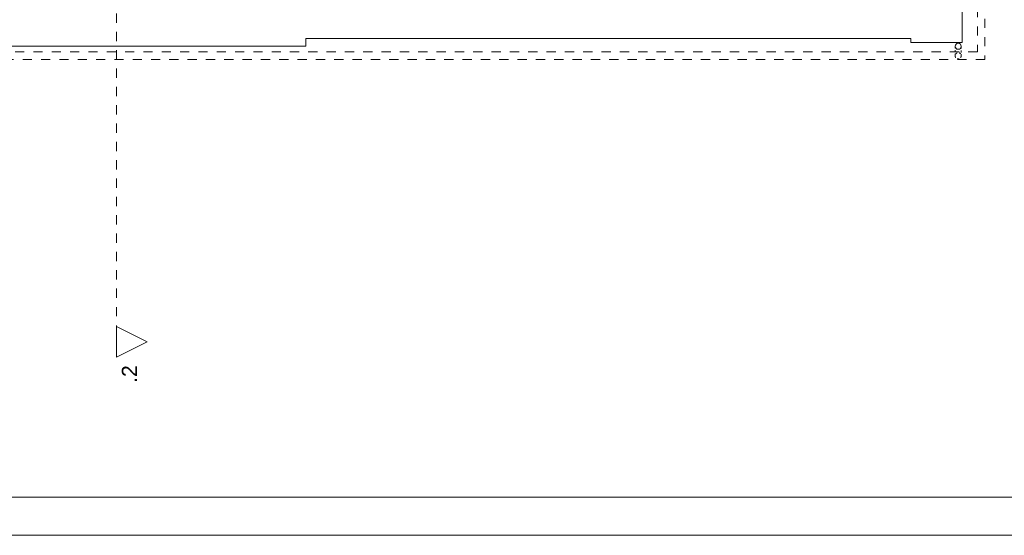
# Model space of a CAD drawing. Header units: millimetres. Extents: x 178516 to 426772, y -178579 to -115871.
# Tile 118 of 256: x 308348 to 321240, y -145921 to -139173. Entities that reach past the tile are written whole.
import ezdxf

# ---------------------------------------------------------------- set-up
doc = ezdxf.new("R2010")
doc.units = ezdxf.units.MM
doc.header["$MEASUREMENT"] = 0
doc.linetypes.add('2', pattern=[50, 25, -25])
doc.linetypes.add('Przerywana', pattern=[240, 120, -120])
doc.layers.get('0').update_dxf_attribs({"color": 252, "lineweight": 5})
for name, color, linetype, lineweight in [('840-G Znaczniki ogólne_Nr_pióra__3', 252, 'Continuous', 5), ('Nowe_! Tabelka_Nr_pióra__19', 252, 'Continuous', 5), ('Nowe_! Tabelka_Nr_pióra__7', 252, 'Continuous', 5), ('Nowe_820-G Rysunki Obrazki_Nr_pióra__103', 252, 'Continuous', 5), ('Nowe_820-G Rysunki Obrazki_Nr_pióra__24', 252, 'Continuous', 5), ('Nowe_Nowe_220(1)-A Ściany zewnętrzne_Nr_pióra__103', 252, 'Continuous', 5), ('Nowe_Nowe_220(1)-A Ściany zewnętrzne_Nr_pióra__57', 252, 'Continuous', 5)]:
    doc.layers.add(name, color=color, linetype=linetype, lineweight=lineweight)
doc.styles.add('GENERATED_STYLE_4', font='arial.ttf')

# ---------------------------------------------------------------- blocks, each defined once
blk = doc.blocks.new('podkład 20251118')
at = {"color": 252, "lineweight": 5}
for p, q in [((309617, -143589), (309617, -143189)), ((309617, -143189), (310017, -143389)), ((310017, -143389), (309617, -143589))]:
    blk.add_line(p, q, dxfattribs=at)
at = {"layer": '840-G Znaczniki ogólne_Nr_pióra__3', "color": 252, "linetype": 'Przerywana', "lineweight": 5}
blk.add_line((309617, -120853), (309617, -143189), dxfattribs=at)
at = {"layer": '840-G Znaczniki ogólne_Nr_pióra__3', "color": 252, "linetype": 'Continuous', "lineweight": 5}
for p, q in [((309617, -143189), (310017, -143389)), ((309617, -143589), (309617, -143189)), ((310017, -143389), (309617, -143589))]:
    blk.add_line(p, q, dxfattribs=at)
at = {"layer": 'Nowe_! Tabelka_Nr_pióra__19', "color": 252, "linetype": 'Continuous', "lineweight": 5}
blk.add_line((291634, -145921), (333634, -145921), dxfattribs=at)
at = {"layer": 'Nowe_! Tabelka_Nr_pióra__7', "color": 252, "linetype": 'Continuous', "lineweight": 5}
blk.add_line((293634, -145421), (333134, -145421), dxfattribs=at)
at = {"layer": 'Nowe_820-G Rysunki Obrazki_Nr_pióra__103', "color": 252, "linetype": '2', "lineweight": 5}
blk.add_circle((320636, -139645), 40, dxfattribs=at)
at = {"layer": 'Nowe_820-G Rysunki Obrazki_Nr_pióra__24', "color": 7, "linetype": 'Continuous', "lineweight": 15}
blk.add_circle((320636, -139520), 40, dxfattribs=at)
at = {"layer": 'Nowe_Nowe_220(1)-A Ściany zewnętrzne_Nr_pióra__103', "color": 252, "linetype": 'Przerywana', "lineweight": 5}
for p, q in [((320987, -126200), (320987, -139692)), ((320887, -126300), (320887, -139592)), ((320887, -139592), (299417, -139592)), ((320987, -139692), (299317, -139692))]:
    blk.add_line(p, q, dxfattribs=at)
at = {"layer": 'Nowe_Nowe_220(1)-A Ściany zewnętrzne_Nr_pióra__103', "color": 252, "linetype": '2', "lineweight": 5}
for p, q in [((320596, -139645), (320596, -139520)), ((320676, -139650), (320676, -139520))]:
    blk.add_line(p, q, dxfattribs=at)
at = {"layer": 'Nowe_Nowe_220(1)-A Ściany zewnętrzne_Nr_pióra__57', "color": 252, "linetype": 'Continuous', "lineweight": 5}
for p, q in [((320687, -139470), (320687, -126495)), ((312095, -139520), (312095, -139420)), ((312095, -139420), (320017, -139420)), ((320017, -139470), (320017, -139420)), ((320017, -139470), (320687, -139470)), ((307952, -139520), (312095, -139520))]:
    blk.add_line(p, q, dxfattribs=at)
at = {"layer": '840-G Znaczniki ogólne_Nr_pióra__3', "color": 252, "lineweight": 5, "style": 'GENERATED_STYLE_4'}
blk.add_text(' .2', height=200, rotation=90, dxfattribs=at).set_placement((309885, -144005))

msp = doc.modelspace()

# ---------------------------------------------------------------- block references
msp.add_blockref('podkład 20251118', (0, 0))

doc.saveas('drawing.dxf')
